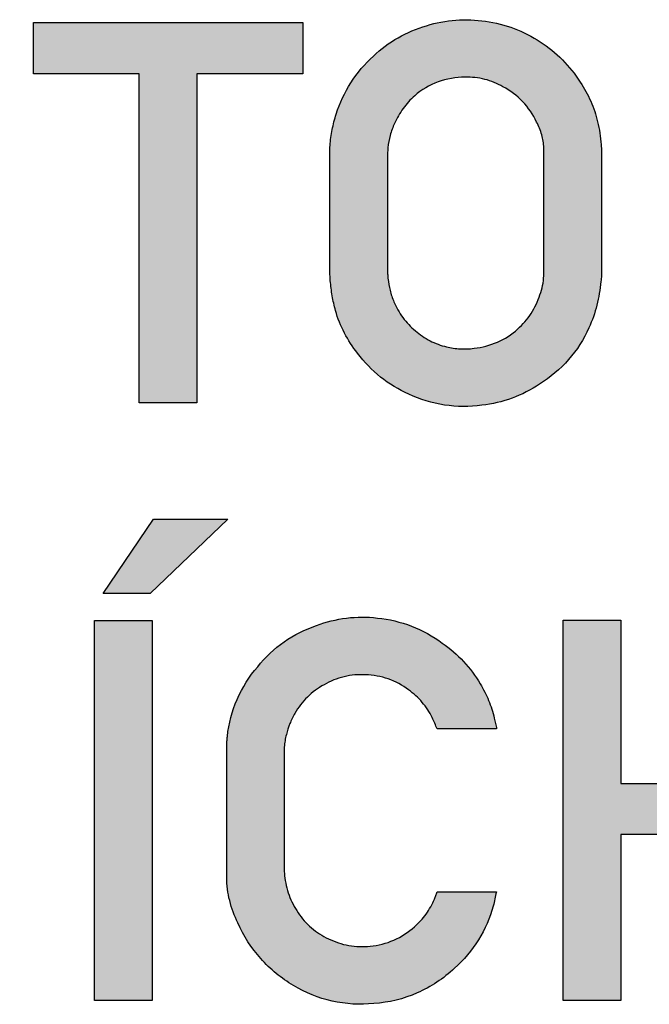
# Model space of a CAD drawing. Header units: millimetres. Extents: x 323 to 1308, y -2862 to -561.
# Tile 1 of 5: x 598 to 824, y -2862 to -2509. Entities that reach past the tile are written whole.
import ezdxf

# ---------------------------------------------------------------- set-up
doc = ezdxf.new("R2010")
doc.units = ezdxf.units.MM
doc.header["$LTSCALE"] = 5
doc.layers.add('Značka', color=7, linetype='Continuous')

msp = doc.modelspace()

# ---------------------------------------------------------------- hatches: boundary and pattern name
at = {"layer": 'Značka'}
h = msp.add_hatch(color=7, dxfattribs=at)
h.dxf.hatch_style = 1
h.paths.add_polyline_path([(833.1141529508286, -2646.4833953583), (833.1141529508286, -2510.403395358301), (853.7954781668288, -2510.403395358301), (853.7954781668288, -2626.9644205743), (920.5313781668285, -2626.9644205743), (920.5313781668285, -2646.4833953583)])
edge = h.paths.add_edge_path()
edge.add_arc((896.5636887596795, -2565.534595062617), 187.5223165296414, 176.9327655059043, 177.2776663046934, ccw=False)
edge.add_arc((771.7022282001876, -2558.843891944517), 62.48172375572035, 175.8978275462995, 176.9328198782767, ccw=False)
edge.add_arc((755.9379601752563, -2557.756512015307), 46.68007655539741, 168.816143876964, 175.8449174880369, ccw=False)
edge.add_arc((755.5285336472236, -2557.675109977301), 46.26263653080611, 161.6982445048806, 168.8166945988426, ccw=False)
edge.add_arc((756.4551255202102, -2557.163274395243), 46.98805345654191, 147.4734645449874, 162.6456333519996, ccw=False)
edge.add_arc((755.3336267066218, -2556.354855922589), 45.60785919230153, 131.9022965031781, 147.5721987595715, ccw=False)
edge.add_arc((755.9124649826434, -2554.688205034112), 44.78060351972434, 119.7193619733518, 133.8780914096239, ccw=False)
edge.add_arc((756.6169273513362, -2555.866966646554), 46.15356248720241, 106.03477966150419, 119.7534097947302, ccw=False)
edge.add_arc((757.8208324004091, -2556.095858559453), 46.71889975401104, 94.24845662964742, 107.37638287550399, ccw=False)
edge.add_arc((757.8337207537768, -2555.901183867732), 46.52572277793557, 81.10013104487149, 94.2820451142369, ccw=False)
edge.add_arc((758.8513495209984, -2555.891766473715), 46.3698521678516, 69.31148411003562, 82.34069703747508, ccw=False)
edge.add_arc((759.0671592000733, -2555.416837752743), 45.84931914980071, 56.19094870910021, 69.35410588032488, ccw=False)
edge.add_arc((759.7491982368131, -2556.133107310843), 46.07507220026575, 44.71256386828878, 57.39136169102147, ccw=False)
edge.add_arc((758.5391449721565, -2557.360904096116), 47.79881256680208, 32.49793953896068, 44.73796915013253, ccw=False)
edge.add_arc((761.0037109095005, -2556.995750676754), 45.53532508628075, 23.92126656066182, 33.7766519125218, ccw=False)
edge.add_arc((766.1772259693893, -2554.720812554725), 39.8837569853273, 12.760014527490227, 23.947458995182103, ccw=False)
edge.add_arc((761.0568203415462, -2556.459054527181), 45.26514814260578, 8.268595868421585, 13.47441546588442, ccw=False)
edge.add_arc((727.2644353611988, -2561.373744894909), 79.41305372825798, 5.303093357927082, 8.271329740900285, ccw=False)
edge.add_line((806.3375781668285, -2554.034045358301), (806.4022775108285, -2554.707377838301))
edge.add_line((806.4022775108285, -2554.707377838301), (806.4651529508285, -2555.3806705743))
edge.add_line((806.4651529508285, -2555.3806705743), (806.4651529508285, -2600.9532953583))
edge.add_arc((526.4283815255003, -2576.050018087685), 281.1418975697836, 354.70347469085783, 354.9181348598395, ccw=False)
edge.add_arc((712.8772560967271, -2593.334713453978), 93.89355038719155, 354.06016859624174, 354.70332923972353, ccw=False)
edge.add_arc((746.5730192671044, -2597.021883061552), 59.99740393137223, 346.0369194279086, 354.23244623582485, ccw=False)
edge.add_arc((761.1707327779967, -2600.665662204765), 44.95180276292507, 335.0979771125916, 346.0544218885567, ccw=False)
edge.add_arc((762.4553903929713, -2602.396000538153), 43.07027380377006, 318.4455996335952, 336.4663585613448, ccw=False)
edge.add_arc((759.6699612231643, -2600.100473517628), 46.67755810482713, 301.8821175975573, 318.60499796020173, ccw=False)
edge.add_arc((758.5198951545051, -2601.39465053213), 46.21588524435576, 290.17938931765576, 303.940672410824, ccw=False)
edge.add_arc((758.4905151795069, -2601.305176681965), 46.31000198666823, 276.4755900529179, 290.17532083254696, ccw=False)
edge.add_arc((757.3511208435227, -2600.450777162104), 47.29879336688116, 261.46043003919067, 277.7303738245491, ccw=False)
edge.add_arc((756.9621136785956, -2602.398669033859), 45.31483261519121, 244.6099909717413, 261.58111305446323, ccw=False)
edge.add_arc((755.6053546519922, -2602.320734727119), 44.82118067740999, 231.1060000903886, 246.21976812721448, ccw=False)
edge.add_arc((757.5997759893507, -2599.795504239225), 48.0388619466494, 217.0240590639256, 231.1456808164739, ccw=False)
edge.add_arc((755.3702423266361, -2600.009153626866), 46.14507593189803, 207.696109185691, 218.4793489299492, ccw=False)
edge.add_arc((749.9499989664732, -2602.829332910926), 40.03509372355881, 195.392204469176, 207.7278423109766, ccw=False)
edge.add_arc((754.6341566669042, -2600.955560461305), 45.05210510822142, 189.1839883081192, 196.1085723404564, ccw=False)
edge.add_arc((786.2437418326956, -2595.834182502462), 77.07388394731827, 185.1401053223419, 189.1919192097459, ccw=False)
edge.add_arc((865.1135045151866, -2587.616255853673), 156.3667384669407, 185.088338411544, 185.5500662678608, ccw=False)
edge.add_line((709.3629858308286, -2601.484667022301), (709.2530029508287, -2600.230370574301))
edge.add_line((709.2530029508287, -2600.230370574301), (709.2530029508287, -2556.628070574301))
edge = h.paths.add_edge_path(flags=16)
edge.add_line((729.9768529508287, -2556.713120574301), (729.9768529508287, -2600.2445453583))
edge.add_arc((850.0526710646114, -2592.168507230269), 120.3471000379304, 183.8477944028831, 184.2403103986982)
edge.add_arc((770.0943199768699, -2598.096719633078), 40.16928757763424, 184.2404850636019, 185.4169948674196)
edge.add_arc((758.9697125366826, -2599.148441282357), 28.99507641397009, 185.4232756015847, 194.033920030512)
edge.add_arc((756.2659288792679, -2599.833038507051), 26.20598348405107, 194.015322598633, 203.5623478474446)
edge.add_arc((756.0678350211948, -2600.525031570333), 25.75376688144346, 202.3272666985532, 216.7231877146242)
edge.add_arc((757.1332671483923, -2599.756164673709), 27.06749828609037, 216.6791546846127, 230.4537109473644)
edge.add_arc((757.5779028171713, -2600.471529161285), 26.81086193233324, 228.7473842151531, 242.3494229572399)
edge.add_arc((756.5685364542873, -2602.460973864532), 24.58021566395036, 242.2814358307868, 257.0040953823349)
edge.add_arc((757.0816922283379, -2602.717532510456), 24.45198865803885, 255.6971654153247, 267.2656686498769)
edge.add_arc((757.2457422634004, -2599.254536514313), 27.91886796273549, 267.2684163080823, 277.4761284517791)
edge.add_arc((757.5684883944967, -2597.67258938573), 29.45006850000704, 276.4530509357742, 293.3613000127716)
edge.add_arc((759.2071905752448, -2601.276853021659), 25.49159247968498, 293.1923347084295, 312.6275359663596)
edge.add_arc((760.0602514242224, -2600.954984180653), 25.16490869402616, 310.7018161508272, 327.5457622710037)
edge.add_arc((756.6833824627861, -2598.754147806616), 29.19543963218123, 327.4574592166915, 342.0094179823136)
edge.add_arc((759.7300540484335, -2598.968973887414), 26.24171896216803, 340.4007628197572, 348.0070264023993)
edge.add_arc((765.565868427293, -2600.208161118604), 20.27578951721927, 348.0056293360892, 357.773654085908)
edge.add_arc((761.4542711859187, -2599.843163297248), 24.39932352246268, 357.2922615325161, 358.3244697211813)
edge.add_line((785.8431625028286, -2600.556583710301), (785.8547029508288, -2600.116970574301))
edge.add_line((785.8547029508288, -2600.116970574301), (785.8547029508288, -2556.812345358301))
edge.add_arc((716.6812490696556, -2555.652181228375), 69.18318222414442, 359.0391360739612, 359.6793848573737)
edge.add_arc((762.8895181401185, -2555.91050008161), 22.97419111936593, 359.6787473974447, 361.6043721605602)
edge.add_arc((766.611064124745, -2555.940870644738), 19.25542449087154, 2.004750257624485, 16.33490552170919)
edge.add_arc((760.8067180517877, -2557.626650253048), 25.2996052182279, 16.30150420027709, 27.36673366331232)
edge.add_arc((757.0956416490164, -2558.605639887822), 29.05741607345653, 25.71708485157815, 43.30806408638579)
edge.add_arc((758.9212084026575, -2556.790484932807), 26.48403103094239, 43.15954388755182, 62.31465140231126)
edge.add_arc((758.6049646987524, -2555.217045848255), 25.25790795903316, 60.02047006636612, 76.00661059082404)
edge.add_arc((758.2583053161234, -2556.587677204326), 26.67169009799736, 75.99599962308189, 91.25357223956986)
edge.add_arc((757.60114943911, -2557.908690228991), 27.98641657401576, 89.84921112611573, 110.0838464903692)
edge.add_arc((756.4487096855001, -2555.150627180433), 25.00069221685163, 109.7738689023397, 132.1902614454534)
edge.add_arc((755.4022091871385, -2555.313834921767), 24.43482314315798, 130.1146669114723, 144.4983107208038)
edge.add_arc((759.9013574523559, -2558.534144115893), 29.96769420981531, 144.4813484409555, 156.2496676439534)
edge.add_arc((758.6859789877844, -2558.690513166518), 28.92514400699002, 154.9964511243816, 164.0506596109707)
edge.add_arc((752.361853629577, -2556.891640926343), 22.35015985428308, 164.0297288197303, 175.6499732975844)
edge.add_arc((756.6756840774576, -2557.571018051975), 26.70539023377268, 174.8985658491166, 176.5288122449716)
edge.add_arc((810.1052899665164, -2560.812232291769), 80.23321715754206, 176.5286074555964, 177.0714860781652)
h.paths.add_polyline_path([(641.1421281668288, -2646.4833953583), (641.1421281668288, -2528.745845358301), (603.3090529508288, -2528.745845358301), (603.3090529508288, -2510.417570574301), (699.5998281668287, -2510.417570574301), (699.5998281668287, -2528.745845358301), (661.7525781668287, -2528.745845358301), (661.7525781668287, -2646.4833953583)])
edge = h.paths.add_edge_path()
edge.add_arc((683.7685887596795, -2565.534595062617), 187.5223165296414, 176.9327655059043, 177.2776663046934, ccw=False)
edge.add_arc((558.9071282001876, -2558.843891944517), 62.48172375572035, 175.8978275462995, 176.9328198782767, ccw=False)
edge.add_arc((543.1428601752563, -2557.756512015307), 46.68007655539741, 168.816143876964, 175.8449174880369, ccw=False)
edge.add_arc((542.7334336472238, -2557.675109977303), 46.26263653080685, 161.6982445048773, 168.8166945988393, ccw=False)
edge.add_arc((543.6600255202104, -2557.163274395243), 46.98805345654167, 147.4734645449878, 162.6456333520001, ccw=False)
edge.add_arc((542.5385267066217, -2556.354855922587), 45.60785919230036, 131.9022965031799, 147.5721987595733, ccw=False)
edge.add_arc((543.1173649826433, -2554.688205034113), 44.78060351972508, 119.7193619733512, 133.8780914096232, ccw=False)
edge.add_arc((543.8218273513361, -2555.866966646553), 46.15356248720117, 106.0347796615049, 119.753409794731, ccw=False)
edge.add_arc((545.025732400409, -2556.095858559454), 46.71889975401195, 94.24845662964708, 107.3763828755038, ccw=False)
edge.add_arc((545.0386207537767, -2555.901183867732), 46.52572277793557, 81.10013104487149, 94.2820451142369, ccw=False)
edge.add_arc((546.0562495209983, -2555.891766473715), 46.36985216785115, 69.31148411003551, 82.34069703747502, ccw=False)
edge.add_arc((546.2720592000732, -2555.416837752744), 45.84931914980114, 56.19094870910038, 69.35410588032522, ccw=False)
edge.add_arc((546.9540982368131, -2556.133107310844), 46.07507220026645, 44.71256386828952, 57.39136169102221, ccw=False)
edge.add_arc((545.7440449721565, -2557.360904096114), 47.7988125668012, 32.49793953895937, 44.73796915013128, ccw=False)
edge.add_arc((548.2086109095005, -2556.995750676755), 45.53532508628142, 23.921266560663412, 33.77665191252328, ccw=False)
edge.add_arc((553.3821259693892, -2554.720812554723), 39.88375698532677, 12.760014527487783, 23.94745899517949, ccw=False)
edge.add_arc((548.2617203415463, -2556.459054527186), 45.26514814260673, 8.268595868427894, 13.474415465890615, ccw=False)
edge.add_arc((514.4693353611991, -2561.373744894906), 79.41305372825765, 5.303093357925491, 8.271329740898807, ccw=False)
edge.add_line((593.5424781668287, -2554.034045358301), (593.6071775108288, -2554.707377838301))
edge.add_line((593.6071775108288, -2554.707377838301), (593.6700529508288, -2555.3806705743))
edge.add_line((593.6700529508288, -2555.3806705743), (593.6700529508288, -2600.9532953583))
edge.add_arc((313.6332815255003, -2576.050018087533), 281.1418975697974, 354.70347469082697, 354.9181348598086, ccw=False)
edge.add_arc((500.0821560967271, -2593.334713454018), 93.89355038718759, 354.06016859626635, 354.7033292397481, ccw=False)
edge.add_arc((533.7779192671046, -2597.021883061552), 59.99740393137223, 346.0369194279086, 354.23244623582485, ccw=False)
edge.add_arc((548.3756327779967, -2600.665662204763), 44.95180276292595, 335.0979771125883, 346.0544218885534, ccw=False)
edge.add_arc((549.6602903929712, -2602.396000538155), 43.07027380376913, 318.44559963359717, 336.4663585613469, ccw=False)
edge.add_arc((546.8748612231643, -2600.100473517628), 46.67755810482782, 301.88211759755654, 318.604997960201, ccw=False)
edge.add_arc((545.724795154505, -2601.39465053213), 46.21588524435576, 290.17938931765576, 303.940672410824, ccw=False)
edge.add_arc((545.6954151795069, -2601.305176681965), 46.31000198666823, 276.4755900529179, 290.17532083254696, ccw=False)
edge.add_arc((544.5560208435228, -2600.450777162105), 47.29879336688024, 261.46043003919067, 277.7303738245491, ccw=False)
edge.add_arc((544.1670136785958, -2602.398669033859), 45.31483261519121, 244.6099909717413, 261.58111305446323, ccw=False)
edge.add_arc((542.8102546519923, -2602.320734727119), 44.82118067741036, 231.1060000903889, 246.2197681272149, ccw=False)
edge.add_arc((544.8046759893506, -2599.795504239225), 48.03886194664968, 217.024059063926, 231.1456808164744, ccw=False)
edge.add_arc((542.5751423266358, -2600.009153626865), 46.14507593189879, 207.6961091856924, 218.4793489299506, ccw=False)
edge.add_arc((537.1548989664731, -2602.829332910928), 40.03509372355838, 195.3922044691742, 207.7278423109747, ccw=False)
edge.add_arc((541.8390566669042, -2600.955560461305), 45.05210510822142, 189.1839883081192, 196.1085723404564, ccw=False)
edge.add_arc((573.4486418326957, -2595.834182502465), 77.07388394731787, 185.1401053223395, 189.1919192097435, ccw=False)
edge.add_arc((652.3184045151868, -2587.616255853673), 156.3667384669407, 185.088338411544, 185.5500662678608, ccw=False)
edge.add_line((496.5678858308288, -2601.484667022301), (496.4579029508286, -2600.230370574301))
edge.add_line((496.4579029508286, -2600.230370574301), (496.4579029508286, -2556.628070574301))
edge = h.paths.add_edge_path(flags=16)
edge.add_line((517.1817529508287, -2556.713120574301), (517.1817529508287, -2600.2445453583))
edge.add_arc((637.2575710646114, -2592.168507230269), 120.3471000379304, 183.8477944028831, 184.2403103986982)
edge.add_arc((557.2992199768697, -2598.096719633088), 40.16928757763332, 184.2404850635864, 185.4169948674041)
edge.add_arc((546.1746125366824, -2599.148441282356), 28.99507641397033, 185.4232756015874, 194.0339200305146)
edge.add_arc((543.4708288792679, -2599.833038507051), 26.20598348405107, 194.015322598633, 203.5623478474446)
edge.add_arc((543.2727350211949, -2600.525031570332), 25.75376688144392, 202.327266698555, 216.723187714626)
edge.add_arc((544.3381671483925, -2599.756164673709), 27.06749828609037, 216.6791546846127, 230.4537109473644)
edge.add_arc((544.7828028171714, -2600.471529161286), 26.81086193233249, 228.747384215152, 242.3494229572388)
edge.add_arc((543.7734364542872, -2602.460973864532), 24.58021566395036, 242.2814358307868, 257.0040953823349)
edge.add_arc((544.2865922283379, -2602.717532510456), 24.45198865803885, 255.6971654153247, 267.2656686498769)
edge.add_arc((544.4506422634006, -2599.254536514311), 27.91886796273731, 267.268416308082, 277.4761284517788)
edge.add_arc((544.773388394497, -2597.67258938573), 29.45006850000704, 276.4530509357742, 293.3613000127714)
edge.add_arc((546.4120905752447, -2601.27685302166), 25.49159247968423, 293.1923347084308, 312.6275359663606)
edge.add_arc((547.2651514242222, -2600.954984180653), 25.16490869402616, 310.7018161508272, 327.5457622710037)
edge.add_arc((543.8882824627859, -2598.754147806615), 29.19543963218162, 327.4574592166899, 342.009417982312)
edge.add_arc((546.9349540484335, -2598.968973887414), 26.24171896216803, 340.4007628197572, 348.0070264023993)
edge.add_arc((552.7707684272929, -2600.208161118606), 20.27578951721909, 348.0056293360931, 357.7736540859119)
edge.add_arc((548.6591711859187, -2599.843163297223), 24.39932352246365, 357.2922615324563, 358.3244697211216)
edge.add_line((573.0480625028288, -2600.556583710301), (573.0596029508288, -2600.116970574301))
edge.add_line((573.0596029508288, -2600.116970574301), (573.0596029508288, -2556.812345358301))
edge.add_arc((503.8861490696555, -2555.652181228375), 69.18318222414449, 359.0391360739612, 359.6793848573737)
edge.add_arc((550.0944181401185, -2555.91050008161), 22.97419111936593, 359.6787473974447, 361.6043721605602)
edge.add_arc((553.8159641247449, -2555.940870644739), 19.25542449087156, 2.004750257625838, 16.33490552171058)
edge.add_arc((548.0116180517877, -2557.626650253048), 25.29960521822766, 16.30150420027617, 27.3667336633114)
edge.add_arc((544.3005416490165, -2558.605639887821), 29.05741607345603, 25.71708485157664, 43.30806408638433)
edge.add_arc((546.1261084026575, -2556.790484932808), 26.48403103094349, 43.15954388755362, 62.31465140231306)
edge.add_arc((545.8098646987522, -2555.217045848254), 25.25790795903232, 60.02047006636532, 76.00661059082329)
edge.add_arc((545.4632053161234, -2556.587677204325), 26.67169009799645, 75.99599962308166, 91.25357223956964)
edge.add_arc((544.8060494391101, -2557.908690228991), 27.98641657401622, 89.84921112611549, 110.0838464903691)
edge.add_arc((543.6536096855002, -2555.150627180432), 25.00069221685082, 109.7738689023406, 132.1902614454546)
edge.add_arc((542.6071091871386, -2555.313834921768), 24.43482314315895, 130.11466691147, 144.4983107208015)
edge.add_arc((547.106257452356, -2558.534144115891), 29.96769420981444, 144.4813484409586, 156.2496676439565)
edge.add_arc((545.8908789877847, -2558.690513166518), 28.92514400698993, 154.9964511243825, 164.0506596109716)
edge.add_arc((539.5667536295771, -2556.891640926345), 22.35015985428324, 164.0297288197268, 175.6499732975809)
edge.add_arc((543.8805840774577, -2557.571018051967), 26.7053902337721, 174.8985658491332, 176.5288122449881)
edge.add_arc((597.3101899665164, -2560.812232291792), 80.23321715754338, 176.5286074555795, 177.0714860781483)
h.paths.add_polyline_path([(352.9643781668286, -2646.469220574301), (352.9643781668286, -2510.417570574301), (372.4550029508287, -2510.417570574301), (411.3937281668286, -2598.8270453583), (450.4175029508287, -2510.417570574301), (469.7947281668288, -2510.417570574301), (469.7947281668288, -2646.469220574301), (449.0850529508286, -2646.469220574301), (449.0850529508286, -2560.1718205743), (419.8562029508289, -2626.9077205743), (402.8887281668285, -2626.9077205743), (373.6882281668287, -2560.1718205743), (373.6882281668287, -2646.469220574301)])
h = msp.add_hatch(color=7, dxfattribs=at)
h.dxf.hatch_style = 1
h.paths.add_polyline_path([(646.2890428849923, -2688.074947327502), (672.8115152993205, -2688.074947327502), (645.081156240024, -2714.59741974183), (628.204766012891, -2714.59741974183)])
h = msp.add_hatch(color=7, dxfattribs=at)
h.dxf.hatch_style = 1
h.paths.add_polyline_path([(1068.617603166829, -2860.309220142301), (1023.569453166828, -2724.2433953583), (1045.668278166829, -2724.2433953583), (1077.179303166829, -2828.7981953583), (1108.775378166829, -2724.2433953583), (1130.675753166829, -2724.2433953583), (1085.712653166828, -2860.309220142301)])
edge = h.paths.add_edge_path()
edge.add_arc((1104.028988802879, -2779.374537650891), 187.5223136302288, 176.9327830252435, 177.2776838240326, ccw=False)
edge.add_arc((979.1675281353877, -2772.683899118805), 62.48172420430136, 175.8978209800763, 176.9328133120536, ccw=False)
edge.add_arc((963.4032602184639, -2771.596512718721), 46.68007664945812, 168.8161430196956, 175.8449166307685, ccw=False)
edge.add_arc((962.9938337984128, -2771.515111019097), 46.26263679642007, 161.6982432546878, 168.8166933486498, ccw=False)
edge.add_arc((963.920425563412, -2771.003273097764), 46.98805290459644, 147.473465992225, 162.6456347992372, ccw=False)
edge.add_arc((962.7989267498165, -2770.19485717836), 45.60786001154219, 131.9022952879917, 147.5721975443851, ccw=False)
edge.add_arc((963.3777650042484, -2768.528203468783), 44.78060225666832, 119.719363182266, 133.8780926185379, ccw=False)
edge.add_arc((964.082227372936, -2769.70696826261), 46.15356398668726, 106.03477887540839, 119.75340900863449, ccw=False)
edge.add_arc((965.2861324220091, -2769.935856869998), 46.71889808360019, 94.24845702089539, 107.37638326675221, ccw=False)
edge.add_arc((965.2990206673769, -2769.741184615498), 46.52572353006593, 81.10013108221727, 94.28204515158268, ccw=False)
edge.add_arc((966.3166494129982, -2769.731765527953), 46.36985124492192, 69.3114838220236, 82.34069674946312, ccw=False)
edge.add_arc((966.5324592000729, -2769.256839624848), 45.84932082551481, 56.19094978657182, 69.35410695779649, ccw=False)
edge.add_arc((967.2144982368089, -2769.973105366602), 46.07507067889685, 44.71256233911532, 57.39136016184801, ccw=False)
edge.add_arc((966.0044448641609, -2771.200905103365), 47.79881319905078, 32.49794048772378, 44.73797009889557, ccw=False)
edge.add_arc((968.4690109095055, -2770.835750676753), 45.53532508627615, 23.921266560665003, 33.77665191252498, ccw=False)
edge.add_arc((973.6425260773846, -2768.560813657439), 39.88375733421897, 12.760016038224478, 23.947460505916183, ccw=False)
edge.add_arc((968.5221205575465, -2770.299054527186), 45.26514814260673, 8.268595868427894, 13.474415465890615, ccw=False)
edge.add_arc((934.7297354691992, -2775.213740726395), 79.4130532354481, 5.303090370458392, 8.271326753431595, ccw=False)
edge.add_line((1013.802878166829, -2767.874045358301), (1013.867577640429, -2768.547377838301))
edge.add_line((1013.867577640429, -2768.547377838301), (1013.930453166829, -2769.220670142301))
edge.add_line((1013.930453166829, -2769.220670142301), (1013.930453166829, -2814.793295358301))
edge.add_arc((733.8936816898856, -2789.890006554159), 281.1418986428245, 354.7034723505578, 354.91813251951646, ccw=False)
edge.add_arc((920.3425562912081, -2807.174717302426), 93.89355001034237, 354.06017093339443, 354.7033315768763, ccw=False)
edge.add_arc((954.0383193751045, -2810.861881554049), 59.99740419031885, 346.03691800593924, 354.2324448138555, ccw=False)
edge.add_arc((968.6360350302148, -2814.505661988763), 44.95180062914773, 335.0979761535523, 346.0544209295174, ccw=False)
edge.add_arc((969.920689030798, -2816.236000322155), 43.07027496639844, 318.4456006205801, 336.4663595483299, ccw=False)
edge.add_arc((967.1352613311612, -2813.940474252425), 46.67755753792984, 301.88211818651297, 318.6049985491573, ccw=False)
edge.add_arc((965.985195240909, -2815.234649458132), 46.21588620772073, 290.17938870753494, 303.9406718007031, ccw=False)
edge.add_arc((965.9558170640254, -2815.145177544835), 46.31000051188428, 276.47558818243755, 290.17531896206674, ccw=False)
edge.add_arc((964.8164193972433, -2814.290775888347), 47.29879442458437, 261.4604318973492, 277.73037568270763, ccw=False)
edge.add_arc((964.4274136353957, -2816.238669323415), 45.31483233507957, 244.6099908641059, 261.58111294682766, ccw=False)
edge.add_arc((963.0706546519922, -2816.160734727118), 44.82118067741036, 231.1060000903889, 246.2197681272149, ccw=False)
edge.add_arc((965.0650777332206, -2813.635504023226), 48.03886320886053, 217.0240576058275, 231.1456793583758, ccw=False)
edge.add_arc((962.8355399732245, -2813.849152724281), 46.14507438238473, 207.6961114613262, 218.4793512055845, ccw=False)
edge.add_arc((957.415299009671, -2816.669334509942), 40.03509313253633, 195.3922023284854, 207.7278401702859, ccw=False)
edge.add_arc((962.0994567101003, -2814.795557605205), 45.05210573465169, 189.1839918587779, 196.108575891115, ccw=False)
edge.add_arc((993.7090418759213, -2809.674187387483), 77.07388333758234, 185.140101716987, 189.191915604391, ccw=False)
edge.add_arc((1072.578804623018, -2801.456229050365), 156.3667409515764, 185.088348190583, 185.5500760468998, ccw=False)
edge.add_line((916.8282858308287, -2815.324667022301), (916.7183031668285, -2814.070370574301))
edge.add_line((916.7183031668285, -2814.070370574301), (916.7183031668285, -2770.468070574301))
edge = h.paths.add_edge_path(flags=16)
edge.add_line((937.4421531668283, -2770.5531205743), (937.4421531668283, -2814.0845453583))
edge.add_arc((1057.517971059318, -2806.008551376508), 120.3470968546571, 183.8477734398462, 184.2402894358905)
edge.add_arc((977.5596199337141, -2811.936715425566), 40.16928793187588, 184.2404910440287, 185.4170008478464)
edge.add_arc((966.4350124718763, -2812.988442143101), 28.99507626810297, 185.4232739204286, 194.0339183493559)
edge.add_arc((963.7312289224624, -2813.673036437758), 26.20598415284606, 194.0153268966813, 203.5623521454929)
edge.add_arc((963.5331350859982, -2814.365032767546), 25.75376628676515, 202.3272643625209, 216.7231853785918)
edge.add_arc((964.598567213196, -2813.596163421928), 27.067499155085, 216.6791566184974, 230.4537128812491)
edge.add_arc((965.0432029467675, -2814.31152988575), 26.81086133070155, 228.7473833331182, 242.3494220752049)
edge.add_arc((964.0338365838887, -2816.300973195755), 24.58021629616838, 242.2814363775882, 257.0040959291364)
edge.add_arc((964.54699233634, -2816.557533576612), 24.45198759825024, 255.6971650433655, 267.2656682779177)
edge.add_arc((964.7110423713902, -2813.094535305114), 27.91886917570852, 267.2684162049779, 277.4761283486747)
edge.add_arc((965.0337884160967, -2811.512590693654), 29.45006722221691, 276.4530515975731, 293.3613006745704)
edge.add_arc((966.6724905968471, -2815.116851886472), 25.49159344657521, 293.1923333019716, 312.6275345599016)
edge.add_arc((967.5255515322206, -2814.794984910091), 25.16490821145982, 310.7018174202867, 327.5457635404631)
edge.add_arc((964.148682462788, -2812.594147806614), 29.19543963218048, 327.4574592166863, 342.0094179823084)
edge.add_arc((967.1953539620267, -2812.808975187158), 26.24171860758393, 340.4007655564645, 348.0070291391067)
edge.add_arc((973.031168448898, -2814.048158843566), 20.27578979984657, 348.005622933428, 357.7736476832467)
edge.add_arc((968.9195712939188, -2813.68317528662), 24.39932306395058, 357.2922896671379, 358.3244978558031)
edge.add_line((993.3084625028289, -2814.396583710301), (993.3200031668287, -2813.956970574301))
edge.add_line((993.3200031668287, -2813.956970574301), (993.3200031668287, -2770.652345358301))
edge.add_arc((924.1465491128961, -2769.492212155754), 69.1831818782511, 359.0391616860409, 359.6794104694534)
edge.add_arc((970.3548053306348, -2769.750489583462), 22.97420385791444, 359.6787213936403, 361.6043461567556)
edge.add_arc((974.0763659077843, -2769.780871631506), 19.25542297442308, 2.004754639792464, 16.3349099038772)
edge.add_arc((968.2720181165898, -2771.46664869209), 25.29960463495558, 16.30150090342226, 27.36673036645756)
edge.add_arc((964.5609418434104, -2772.445640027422), 29.05741615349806, 25.71708508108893, 43.30806431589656)
edge.add_arc((966.38650859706, -2770.630484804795), 26.48403092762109, 43.15954371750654, 62.3146512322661)
edge.add_arc((966.0702647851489, -2769.057046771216), 25.25790882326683, 60.02047085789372, 76.00661138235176)
edge.add_arc((965.7236054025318, -2770.427676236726), 26.67168912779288, 75.99599939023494, 91.25357200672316)
edge.add_arc((965.0664495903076, -2771.748690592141), 27.98641693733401, 89.84921099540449, 110.083846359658)
edge.add_arc((963.9140097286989, -2768.990627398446), 25.0006924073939, 109.7738686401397, 132.1902611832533)
edge.add_arc((962.8675091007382, -2769.153835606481), 24.43482361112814, 130.1146657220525, 144.4983095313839)
edge.add_arc((967.3666574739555, -2772.374142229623), 29.96769327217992, 144.4813515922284, 156.2496707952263)
edge.add_arc((966.15127916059, -2772.530513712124), 28.92514419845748, 154.9964501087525, 164.0506585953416)
edge.add_arc((959.8271536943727, -2770.731641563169), 22.35015996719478, 164.0297272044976, 175.6499716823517)
edge.add_arc((964.1409840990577, -2771.41101653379), 26.70539012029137, 174.8985690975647, 176.5288154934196)
edge.add_arc((1017.570590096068, -2774.652214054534), 80.23321613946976, 176.5286204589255, 177.0714990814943)
h.paths.add_polyline_path([(792.7721029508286, -2860.323395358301), (792.7721029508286, -2724.2433953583), (813.3825529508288, -2724.2433953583), (813.3825529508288, -2782.630220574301), (869.331278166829, -2782.630220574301), (869.331278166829, -2724.2433953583), (890.0551281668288, -2724.2433953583), (890.0551281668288, -2860.323395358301), (869.331278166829, -2860.323395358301), (869.331278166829, -2800.8734453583), (813.3825529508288, -2800.8734453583), (813.3825529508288, -2860.323395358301)])
edge = h.paths.add_edge_path()
edge.add_arc((603.2248256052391, -2788.52818867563), 168.8697249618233, 347.89134502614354, 348.7658581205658, ccw=False)
edge.add_arc((713.2354580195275, -2812.129165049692), 56.35596878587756, 345.2691163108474, 347.8907068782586, ccw=False)
edge.add_arc((724.6129282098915, -2814.893388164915), 44.65012237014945, 327.99863056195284, 344.98720582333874, ccw=False)
edge.add_arc((723.6786324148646, -2814.429241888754), 45.68852052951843, 311.34775151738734, 328.1259267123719, ccw=False)
edge.add_arc((722.1625124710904, -2815.42051182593), 45.98092418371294, 293.58690857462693, 313.58257490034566, ccw=False)
edge.add_arc((721.9822020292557, -2815.264766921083), 46.19592127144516, 273.81782775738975, 293.71456620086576, ccw=False)
edge.add_arc((720.2822823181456, -2815.550422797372), 46.05603565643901, 257.2501392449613, 275.95206672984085, ccw=False)
edge.add_arc((720.0472085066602, -2816.143559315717), 45.42575108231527, 238.477414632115, 257.3742206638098, ccw=False)
edge.add_arc((719.3459403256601, -2814.790807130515), 46.23065981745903, 221.2869029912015, 240.0950386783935, ccw=False)
edge.add_arc((721.986663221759, -2812.353639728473), 49.82313384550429, 203.8660203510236, 221.3891321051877, ccw=False)
edge.add_arc((715.5139205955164, -2813.565120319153), 43.43997103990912, 194.6269349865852, 205.8593453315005, ccw=False)
edge.add_arc((705.2481759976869, -2816.222063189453), 32.83599795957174, 180.0050731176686, 194.664479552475, ccw=False)
edge.add_arc((711.3798743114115, -2815.660988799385), 38.97177720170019, 179.3498463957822, 180.8291873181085, ccw=False)
edge.add_arc((789.5154421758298, -2816.547167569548), 117.1123702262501, 178.8575314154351, 179.350085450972, ccw=False)
edge.add_line((672.4263529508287, -2814.2121205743), (672.4263529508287, -2768.526095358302))
edge.add_arc((841.8930970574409, -2780.427662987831), 169.8841507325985, 175.5176211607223, 175.9827410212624, ccw=False)
edge.add_arc((729.1313556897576, -2771.588452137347), 56.77649420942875, 174.1242394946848, 175.5171813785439, ccw=False)
edge.add_arc((717.5579974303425, -2770.575046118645), 45.16054147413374, 156.4537355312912, 173.900053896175, ccw=False)
edge.add_arc((717.6084803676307, -2770.446653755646), 45.15574017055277, 139.0344528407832, 156.6286713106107, ccw=False)
edge.add_arc((718.428212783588, -2768.517825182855), 44.55481041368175, 124.83284548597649, 141.5993715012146, ccw=False)
edge.add_arc((719.6327892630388, -2770.175930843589), 46.60387354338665, 108.90552899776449, 124.8840619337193, ccw=False)
edge.add_arc((720.994607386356, -2769.87444180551), 46.78042724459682, 97.04128093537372, 110.6033713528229, ccw=False)
edge.add_arc((720.8808077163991, -2768.754234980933), 45.65472536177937, 83.19387703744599, 97.07187548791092, ccw=False)
edge.add_arc((721.7366927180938, -2769.569879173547), 46.37285124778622, 68.79823353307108, 84.3634214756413, ccw=False)
edge.add_arc((721.3717658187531, -2770.698314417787), 47.55693116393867, 53.68167463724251, 68.88000986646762, ccw=False)
edge.add_arc((722.9651517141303, -2770.658245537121), 46.59797146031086, 42.86749157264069, 55.23127938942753, ccw=False)
edge.add_arc((723.9327195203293, -2769.782458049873), 45.29301317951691, 30.207169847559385, 42.88817599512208, ccw=False)
edge.add_arc((726.0021349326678, -2769.580604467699), 43.4116949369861, 22.58363923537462, 31.35118551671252, ccw=False)
edge.add_arc((728.5177224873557, -2768.548826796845), 40.69276974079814, 13.283391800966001, 22.60251282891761, ccw=False)
edge.add_arc((717.5639524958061, -2771.677883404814), 52.07511527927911, 11.656071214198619, 13.864905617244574, ccw=False)
edge.add_arc((615.5755007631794, -2792.716591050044), 156.2109472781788, 10.919570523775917, 11.655873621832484, ccw=False)
edge.add_line((768.9581029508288, -2763.125420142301), (747.6530781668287, -2763.125420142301))
edge.add_arc((649.0101836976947, -2801.608676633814), 105.8838120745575, 21.31209926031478, 22.5049491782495)
edge.add_arc((714.2300707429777, -2774.58756645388), 35.28796190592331, 22.5056272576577, 26.08488439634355)
edge.add_arc((721.7057362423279, -2771.047799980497), 27.01751273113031, 26.31359770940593, 40.22619238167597)
edge.add_arc((722.1741278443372, -2770.610352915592), 26.3774078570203, 40.15776790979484, 54.50523893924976)
edge.add_arc((721.5365203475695, -2770.176948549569), 26.40600810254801, 52.83259057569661, 70.8395439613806)
edge.add_arc((721.4061873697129, -2770.391502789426), 26.65150600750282, 70.72626360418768, 88.57879374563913)
edge.add_arc((720.530102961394, -2770.095853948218), 26.39245705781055, 86.66119735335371, 103.4311618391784)
edge.add_arc((720.4940963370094, -2770.066892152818), 26.35593905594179, 103.3696513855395, 120.1552504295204)
edge.add_arc((719.9947601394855, -2770.635382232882), 26.60632686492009, 118.6103018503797, 134.6233124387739)
edge.add_arc((719.7887000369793, -2770.495344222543), 26.36195498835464, 134.5183519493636, 150.6012069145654)
edge.add_arc((719.5165247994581, -2771.103877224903), 26.43188522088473, 149.1622050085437, 158.0417338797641)
edge.add_arc((721.8105538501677, -2772.028239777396), 28.90514525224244, 158.0427306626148, 166.15207900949)
edge.add_arc((718.7163861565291, -2771.615200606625), 25.80428617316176, 165.3981400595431, 170.4508260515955)
edge.add_arc((712.6879157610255, -2770.602742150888), 19.69138801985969, 170.446002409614, 177.0496656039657)
edge.add_arc((716.4338948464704, -2770.918039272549), 23.44894809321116, 176.7513889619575, 178.2241354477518)
edge.add_arc((763.3857983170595, -2772.373899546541), 70.423417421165, 178.2240259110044, 178.7145794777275)
edge.add_line((692.980102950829, -2770.794095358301), (692.980102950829, -2813.843570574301))
edge.add_arc((814.08276819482, -2804.619500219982), 121.4534437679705, 184.3556582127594, 184.7783043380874)
edge.add_arc((733.5419821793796, -2811.351628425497), 40.63178972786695, 184.7788086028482, 186.0436920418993)
edge.add_arc((722.831507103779, -2812.484610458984), 29.86155652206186, 186.0455860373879, 199.6820848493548)
edge.add_arc((719.411954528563, -2813.754819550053), 26.21401811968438, 199.5852804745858, 215.1718356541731)
edge.add_arc((719.0751741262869, -2815.156721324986), 25.14920947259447, 213.0025341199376, 229.4805516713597)
edge.add_arc((719.9417856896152, -2814.190396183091), 26.44685676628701, 229.4134823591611, 245.116398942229)
edge.add_arc((720.7772858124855, -2814.247583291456), 26.75796657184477, 243.4416968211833, 259.854064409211)
edge.add_arc((720.7159044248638, -2814.750640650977), 26.25197833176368, 259.7925278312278, 276.5211221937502)
edge.add_arc((721.380003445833, -2814.221070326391), 26.71240462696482, 274.9767151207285, 293.8707285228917)
edge.add_arc((721.3242194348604, -2813.921512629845), 27.00900402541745, 293.7217855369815, 312.4244882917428)
edge.add_arc((722.408717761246, -2813.822157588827), 26.36500058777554, 310.5387709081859, 323.9958607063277)
edge.add_arc((722.7684484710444, -2814.05659605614), 25.93618360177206, 323.9476785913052, 337.5077672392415)
edge.add_arc((715.8848423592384, -2810.582318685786), 33.63022028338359, 336.5253421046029, 338.8627690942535)
edge.add_arc((653.2983812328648, -2786.386653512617), 100.7308561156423, 338.8633930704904, 339.6433353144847)
edge.add_line((747.7381281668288, -2821.4271953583), (768.8588781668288, -2821.4271953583))
h.paths.add_polyline_path([(625.1527281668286, -2860.323395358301), (625.1527281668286, -2724.257570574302), (645.7773529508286, -2724.257570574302), (645.7773529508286, -2860.323395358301)])
h.paths.add_polyline_path([(476.5703781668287, -2860.309220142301), (476.5703781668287, -2724.257570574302), (496.0610029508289, -2724.257570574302), (534.9997281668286, -2812.667045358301), (574.0235029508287, -2724.257570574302), (593.4007281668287, -2724.257570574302), (593.4007281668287, -2860.309220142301), (572.6910529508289, -2860.309220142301), (572.6910529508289, -2774.011820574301), (543.4622029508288, -2840.747720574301), (526.4947281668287, -2840.747720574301), (497.2942281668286, -2774.011820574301), (497.2942281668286, -2860.309220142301)])
edge = h.paths.add_edge_path()
edge.add_arc((480.0332518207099, -2692.94207106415), 175.7489542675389, 229.6875078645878, 230.2326718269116)
edge.add_arc((405.0089653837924, -2783.09398008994), 58.46293525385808, 230.2323698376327, 231.8701245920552)
edge.add_arc((398.3123973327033, -2791.313098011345), 47.86328693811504, 232.1008562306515, 241.0583999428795)
edge.add_arc((403.5436659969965, -2781.868600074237), 58.65979869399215, 241.050984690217, 248.4028354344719)
edge.add_arc((404.8462559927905, -2781.806144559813), 59.20924746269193, 247.2530030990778, 254.7323919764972)
edge.add_arc((401.9332567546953, -2792.562139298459), 48.06580175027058, 254.7059740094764, 263.8445087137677)
edge.add_arc((402.9988914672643, -2788.740521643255), 51.98371126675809, 263.1283879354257, 268.7375446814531)
edge.add_arc((403.8198790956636, -2750.909041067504), 89.82409775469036, 268.7456603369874, 272.0285834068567)
edge.add_arc((406.2131429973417, -2785.909876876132), 54.77261322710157, 270.8225869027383, 278.9124477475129)
edge.add_arc((411.2348692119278, -2817.631514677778), 22.65603207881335, 278.7945493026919, 298.0343649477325)
edge.add_arc((413.9170810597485, -2821.497262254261), 17.9916530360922, 296.2806912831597, 308.9193598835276)
edge.add_arc((414.0456952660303, -2821.62366380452), 17.81252191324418, 308.8529142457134, 321.681638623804)
edge.add_arc((414.4343948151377, -2821.59146478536), 17.52954366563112, 320.8113004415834, 333.9322439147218)
edge.add_arc((414.3440556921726, -2821.536495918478), 17.63485087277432, 333.9007964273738, 346.9323145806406)
edge.add_arc((414.571554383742, -2821.208254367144), 17.49139840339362, 345.7163684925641, 360.0956004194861)
edge.add_arc((414.934220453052, -2821.198763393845), 17.12871930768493, 0.0658771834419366, 14.81032474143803)
edge.add_arc((414.513500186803, -2820.881089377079), 17.45918324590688, 13.44939265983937, 33.07745659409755)
edge.add_arc((415.043398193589, -2820.461463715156), 16.78625991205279, 32.8644186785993, 53.25107469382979)
edge.add_arc((414.2624201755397, -2820.55915703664), 17.34108728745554, 51.37628937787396, 67.80877790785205)
edge.add_arc((412.8947968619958, -2823.820325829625), 20.87727479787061, 67.7138724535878, 81.28724971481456)
edge.add_arc((410.9505290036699, -2832.260168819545), 29.52125411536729, 80.03850272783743, 81.18162201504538)
edge.add_line((415.4762201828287, -2803.0878777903), (414.8949529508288, -2802.9996953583))
edge.add_line((414.8949529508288, -2802.9996953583), (391.1801781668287, -2799.966245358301))
edge.add_line((391.1801781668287, -2799.966245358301), (390.2230817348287, -2799.684975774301))
edge.add_arc((432.6042154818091, -2656.063408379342), 149.7441655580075, 253.17728191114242, 253.5592538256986, ccw=False)
edge.add_arc((408.6539573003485, -2734.25805210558), 67.96503872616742, 249.351823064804, 253.4258758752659, ccw=False)
edge.add_arc((397.8556806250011, -2762.897317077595), 37.35768307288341, 241.9591153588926, 249.36042345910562, ccw=False)
edge.add_arc((395.2580225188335, -2766.805164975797), 32.69058074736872, 228.5249597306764, 242.7577275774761, ccw=False)
edge.add_arc((398.1793415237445, -2763.451297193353), 37.13823250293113, 215.9196003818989, 228.5750441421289, ccw=False)
edge.add_arc((398.7871524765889, -2761.667656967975), 38.69213123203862, 201.7822856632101, 217.5307779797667, ccw=False)
edge.add_arc((396.5883283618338, -2762.490249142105), 36.34509103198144, 185.1870940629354, 201.8643892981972, ccw=False)
edge.add_arc((395.6354249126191, -2761.491581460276), 35.50283055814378, 169.8510120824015, 186.9314827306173, ccw=False)
edge.add_arc((397.1743699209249, -2761.747869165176), 37.0628603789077, 153.3490446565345, 169.8802259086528, ccw=False)
edge.add_arc((399.5379309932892, -2761.747597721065), 39.18953439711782, 133.2813505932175, 154.8995975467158, ccw=False)
edge.add_arc((397.0647051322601, -2758.763828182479), 35.32261503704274, 110.02094176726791, 133.6789534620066, ccw=False)
edge.add_arc((398.7802825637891, -2759.639421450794), 36.75607316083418, 99.42664542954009, 112.06673884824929, ccw=False)
edge.add_arc((402.256264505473, -2780.530088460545), 57.93394801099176, 91.39335580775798, 99.43403309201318, ccw=False)
edge.add_arc((403.8665697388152, -2800.018209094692), 77.46379231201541, 85.49494727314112, 92.23358753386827, ccw=False)
edge.add_arc((404.1281075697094, -2796.658432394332), 74.09385299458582, 78.4725510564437, 85.49249546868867, ccw=False)
edge.add_arc((404.4685225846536, -2799.124637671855), 76.44675175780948, 71.54520842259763, 79.09192983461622, ccw=False)
edge.add_arc((401.9714162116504, -2806.646535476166), 84.37230203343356, 64.7000225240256, 71.55363897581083, ccw=False)
edge.add_arc((410.0776100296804, -2791.971115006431), 67.64852376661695, 61.1082892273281, 65.5953143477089, ccw=False)
edge.add_arc((420.7110640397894, -2772.707142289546), 45.6446381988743, 54.48290225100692, 61.11137281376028, ccw=False)
edge.add_arc((417.0047290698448, -2778.384311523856), 52.41946101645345, 53.609979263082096, 54.79046522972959, ccw=False)
edge.add_arc((354.6853807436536, -2862.943634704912), 157.4622157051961, 53.21695300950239, 53.610105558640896, ccw=False)
edge.add_line((448.9716529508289, -2736.830795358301), (437.2914529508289, -2753.571470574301))
edge.add_arc((300.2563289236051, -2973.337571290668), 258.9898921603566, 58.05440311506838, 58.44892224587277)
edge.add_arc((390.431309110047, -2826.480920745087), 86.65764660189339, 58.44944518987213, 59.63002642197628)
edge.add_arc((402.2244096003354, -2806.412737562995), 63.38087563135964, 59.65599858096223, 66.94754276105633)
edge.add_arc((404.8449195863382, -2800.152236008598), 56.59418697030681, 66.90685020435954, 75.03486786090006)
edge.add_arc((405.0384888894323, -2795.595275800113), 52.15119157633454, 73.94742148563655, 82.631782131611)
edge.add_arc((404.5247015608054, -2800.144006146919), 56.72829949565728, 82.70632996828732, 90.86494792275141)
edge.add_arc((403.0606233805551, -2781.236530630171), 37.81924327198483, 89.0792560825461, 102.118526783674)
edge.add_arc((398.6969074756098, -2761.471465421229), 17.57892907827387, 101.7368586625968, 128.812257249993)
edge.add_arc((397.1890033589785, -2760.331864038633), 15.75257553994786, 127.136359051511, 147.6114378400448)
edge.add_arc((399.5092689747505, -2761.917020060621), 18.56123728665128, 147.3160506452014, 164.9617339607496)
edge.add_arc((398.4595567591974, -2762.126428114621), 17.60820586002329, 163.4172372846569, 175.0859065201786)
edge.add_arc((397.0102248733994, -2761.997373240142), 16.1531468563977, 175.1016122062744, 187.694715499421)
edge.add_arc((397.888361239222, -2762.082009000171), 17.01323652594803, 187.0162677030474, 204.5301847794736)
edge.add_arc((399.4485657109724, -2761.423445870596), 18.70610167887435, 204.3812301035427, 220.444168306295)
edge.add_arc((399.2878612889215, -2762.317353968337), 18.01312839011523, 218.611573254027, 230.7944117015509)
edge.add_arc((398.3753319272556, -2763.440165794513), 16.566266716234, 230.7853104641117, 243.9305979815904)
edge.add_arc((398.1496330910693, -2764.598449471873), 15.42967872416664, 242.7931912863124, 249.7983062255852)
edge.add_arc((397.7525993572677, -2765.685982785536), 14.27194165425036, 249.7864867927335, 257.340062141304)
edge.add_arc((398.6812854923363, -2761.873096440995), 18.19580023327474, 257.1181927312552, 261.6148081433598)
edge.add_arc((404.0323537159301, -2725.578741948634), 54.8825021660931, 261.6136010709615, 263.1069244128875)
edge.add_line((397.4455281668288, -2780.064545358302), (419.8987281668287, -2783.012945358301))
edge.add_arc((408.0219680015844, -2884.65794472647), 102.3365200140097, 82.89924804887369, 83.33546669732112, ccw=False)
edge.add_arc((416.4628039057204, -2816.898988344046), 34.05384372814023, 81.58926740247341, 82.89942948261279, ccw=False)
edge.add_arc((417.1195536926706, -2811.336770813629), 28.45585838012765, 68.05361128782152, 81.25927381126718, ccw=False)
edge.add_arc((414.1068875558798, -2818.869760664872), 36.56891880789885, 57.69832629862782, 68.08654667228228, ccw=False)
edge.add_arc((413.1658044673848, -2822.533138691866), 40.18507743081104, 45.13987703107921, 59.35558802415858, ccw=False)
edge.add_arc((415.9444304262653, -2819.787300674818), 36.2787744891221, 29.526417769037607, 45.19155429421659, ccw=False)
edge.add_arc((417.0995577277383, -2820.393056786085), 35.58908818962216, 15.87849933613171, 31.29175669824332, ccw=False)
edge.add_arc((415.4723438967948, -2820.895666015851), 37.29174675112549, 1.1652947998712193, 15.93723477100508, ccw=False)
edge.add_arc((415.027796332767, -2821.872502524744), 37.76846460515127, -14.19013532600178, 2.6333213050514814, ccw=False)
edge.add_arc((416.0650077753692, -2822.187674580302), 36.68567543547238, 328.5753766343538, 345.8899740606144, ccw=False)
edge.add_arc((415.9956676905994, -2823.416386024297), 36.12051283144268, 315.26522996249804, 330.2961414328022, ccw=False)
edge.add_arc((416.5052713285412, -2823.998108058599), 35.34911549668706, 300.0932943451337, 315.35367530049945, ccw=False)
edge.add_arc((413.9271621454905, -2820.94559536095), 39.28910589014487, 288.2749562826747, 301.1142358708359, ccw=False)
edge.add_arc((408.0859845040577, -2803.325284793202), 57.85235976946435, 279.5248036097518, 288.2959842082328, ccw=False)
edge.add_arc((404.3117607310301, -2788.334193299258), 73.27184238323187, 270.82973523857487, 280.4956933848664, ccw=False)
edge.add_arc((404.3158693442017, -2789.108183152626), 72.49787453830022, 261.10662585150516, 270.8353464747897, ccw=False)
edge.add_arc((403.5014365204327, -2785.884030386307), 75.56859339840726, 252.7764002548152, 262.0946667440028, ccw=False)
edge.add_arc((405.8461895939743, -2778.274905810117), 83.53078403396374, 244.3306140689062, 252.785637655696, ccw=False)
edge.add_arc((400.161507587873, -2786.995227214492), 73.22098301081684, 238.7497259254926, 245.3840856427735, ccw=False)
edge.add_arc((390.2796148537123, -2803.261112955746), 54.18862334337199, 229.8393753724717, 238.76003479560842, ccw=False)
edge.add_arc((396.0524897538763, -2795.455431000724), 63.88017964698, 228.9959503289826, 230.3975235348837, ccw=False)
edge.add_arc((480.0275766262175, -2698.866252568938), 191.8695721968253, 228.5292695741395, 228.9960836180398, ccw=False)
edge.add_line((352.9643781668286, -2842.6329953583), (366.3314029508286, -2826.955445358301))

# ---------------------------------------------------------------- linework, layer by layer
at = {"layer": 'Značka', "color": 7}
for points in [[(641.1421281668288, -2646.4833953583), (641.1421281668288, -2528.745845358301), (603.3090529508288, -2528.745845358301), (603.3090529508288, -2510.417570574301), (699.5998281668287, -2510.417570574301), (699.5998281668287, -2528.745845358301), (661.7525781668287, -2528.745845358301), (661.7525781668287, -2646.4833953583), (641.1421281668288, -2646.4833953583)], [(646.2890428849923, -2688.074947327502), (672.8115152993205, -2688.074947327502), (645.081156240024, -2714.59741974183), (628.204766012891, -2714.59741974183), (646.2890428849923, -2688.074947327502)], [(625.1527281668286, -2860.323395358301), (625.1527281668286, -2724.257570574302), (645.7773529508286, -2724.257570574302), (645.7773529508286, -2860.323395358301), (625.1527281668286, -2860.323395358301)], [(792.7721029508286, -2860.323395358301), (792.7721029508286, -2724.2433953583), (813.3825529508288, -2724.2433953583), (813.3825529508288, -2782.630220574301), (869.331278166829, -2782.630220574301), (869.331278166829, -2724.2433953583), (890.0551281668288, -2724.2433953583), (890.0551281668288, -2860.323395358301), (869.331278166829, -2860.323395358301), (869.331278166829, -2800.8734453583), (813.3825529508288, -2800.8734453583), (813.3825529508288, -2860.323395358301), (792.7721029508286, -2860.323395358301)]]:
    msp.add_lwpolyline(points, dxfattribs=at)
for points in [[(709.2530029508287, -2556.628070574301, -0.001504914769), (709.3100105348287, -2555.500693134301, -0.004516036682), (709.3805781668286, -2554.3742453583, -0.03067842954), (710.1443455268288, -2548.702540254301, -0.03107009), (711.6060529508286, -2543.147645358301, -0.06629795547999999), (716.8374999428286, -2531.8982608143, -0.06847959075), (724.8738529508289, -2522.4096205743, -0.06185782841), (733.7123833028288, -2515.797861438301, -0.05993041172), (743.8683529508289, -2511.509045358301, -0.05734411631), (754.3598202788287, -2509.5053338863, -0.05758046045), (765.0316281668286, -2509.9356205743, -0.0569119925), (775.2332312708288, -2512.5120806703, -0.05749834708), (784.5789529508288, -2517.3207953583, -0.05537819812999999), (792.4922278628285, -2523.7169648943, -0.05345804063), (798.8531781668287, -2531.680070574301, -0.04302875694), (802.6277116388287, -2538.532045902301, -0.04885324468), (805.0760029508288, -2545.911770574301, -0.02271858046), (805.8514265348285, -2549.9493008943, -0.01295209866), (806.3375781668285, -2554.034045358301), (806.4022775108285, -2554.707377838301), (806.4651529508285, -2555.3806705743), (806.4651529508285, -2600.9532953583, -0.0009366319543), (806.3698870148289, -2602.0022833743, -0.002806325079), (806.2667029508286, -2603.0511953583, -0.03577498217), (804.7975845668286, -2611.4990538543, -0.04784296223), (801.9433281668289, -2619.5934205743, -0.07879284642), (794.6860068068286, -2630.9658421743, -0.07309710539), (784.3238029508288, -2639.736095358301, -0.06011719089), (774.4625536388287, -2644.7736741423, -0.05984765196), (763.7133529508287, -2647.3197205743, -0.07111052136), (750.3276087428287, -2647.225194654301, -0.0741861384), (737.5321281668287, -2643.336545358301, -0.06604201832), (727.4629620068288, -2637.205458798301, -0.06169529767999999), (719.2463781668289, -2628.7221205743, -0.04708551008), (714.512229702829, -2621.4565506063, -0.05387641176), (711.3509029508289, -2613.4556453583, -0.03022339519), (710.1595787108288, -2608.1461160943, -0.01768121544), (709.4798029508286, -2602.739345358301, -0.002014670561), (709.3629858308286, -2601.484667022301), (709.2530029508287, -2600.230370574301), (709.2530029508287, -2556.628070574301)], [(729.9768529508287, -2556.713120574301), (729.9768529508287, -2600.2445453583, 0.001712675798), (730.0349966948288, -2601.0669523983, 0.005133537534), (730.1044281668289, -2601.888845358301, 0.03758871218), (730.8400714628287, -2606.1796395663, 0.04168086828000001), (732.2448529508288, -2610.308795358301, 0.0628967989), (735.4253224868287, -2615.924485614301, 0.06017531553), (739.8993529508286, -2620.6281953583, 0.05941987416), (745.1355679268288, -2624.2204369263, 0.06432823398), (751.0409029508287, -2626.4115953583, 0.05052003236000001), (755.9152107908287, -2627.1416818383, 0.04456902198), (760.8783529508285, -2626.936070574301, 0.07391029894), (769.2462625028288, -2624.708419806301, 0.08500593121), (776.4708529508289, -2620.032845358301, 0.0736281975), (781.2949127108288, -2614.4591239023, 0.06358036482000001), (784.4513781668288, -2607.771470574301, 0.03320077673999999), (785.3989973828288, -2604.421786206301, 0.0426468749), (785.8263529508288, -2600.9958205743, 0.004503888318), (785.8431625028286, -2600.556583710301), (785.8547029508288, -2600.116970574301), (785.8547029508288, -2556.812345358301, 0.002793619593), (785.8633481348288, -2556.0393137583, 0.008402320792), (785.8547029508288, -2555.2672705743, 0.06260871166), (785.0892265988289, -2550.5252558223, 0.04831872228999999), (783.2748529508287, -2545.9968205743, 0.07690621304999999), (778.2400324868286, -2538.674554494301, 0.08377508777), (771.2261029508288, -2533.3385453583, 0.06986604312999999), (764.7125780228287, -2530.708700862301, 0.06667224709), (757.6748029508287, -2529.9223705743, 0.08852038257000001), (747.9907561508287, -2531.624096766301, 0.09812307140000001), (739.6583781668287, -2536.627145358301, 0.06284301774), (735.5098588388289, -2541.123874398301, 0.05139415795), (732.4716529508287, -2546.464595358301, 0.03952700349), (730.8743074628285, -2550.7422502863, 0.05074637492), (730.0760781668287, -2555.1963953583, 0.007113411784), (730.0192883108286, -2555.9540974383, 0.002368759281), (729.9768529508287, -2556.713120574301)], [(768.8588781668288, -2821.4271953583, -0.003815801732), (768.3374628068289, -2823.951359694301, -0.0114393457), (767.7390529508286, -2826.4593205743, -0.07426271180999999), (762.4778139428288, -2838.5552531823, -0.07333966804), (753.8617281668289, -2848.728245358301, -0.08746960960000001), (740.5613030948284, -2857.559922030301, -0.08703466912), (725.0581281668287, -2861.3581701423, -0.08178416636), (710.1179425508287, -2860.470848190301, -0.08264023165), (696.2970529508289, -2854.8660201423, -0.08225070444), (684.6075299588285, -2845.295179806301, -0.07660834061), (676.4237029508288, -2832.512045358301, -0.04904991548), (673.4818144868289, -2824.534766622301, -0.06405110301), (672.4121781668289, -2816.224970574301, -0.006454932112), (672.4106061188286, -2815.218773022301, -0.002149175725), (672.4263529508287, -2814.2121205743), (672.4263529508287, -2768.526095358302, -0.002029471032), (672.5285511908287, -2767.1507931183, -0.006077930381), (672.6531529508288, -2765.7761453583, -0.07627130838), (676.1576220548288, -2752.533886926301, -0.07692043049), (683.5112029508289, -2740.842320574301, -0.0732885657), (692.9792087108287, -2731.946260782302, -0.06983268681), (704.5327281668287, -2726.086145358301, -0.05924495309), (715.2600553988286, -2723.4468283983, -0.06062831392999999), (726.2913529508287, -2723.421245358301, -0.06802056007), (738.5075880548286, -2726.335883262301, -0.06641263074), (749.5383529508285, -2732.379845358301, -0.05399959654), (757.1181566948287, -2738.957406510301, -0.05538786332), (763.0754781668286, -2746.994270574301, -0.03827431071), (766.0850173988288, -2752.9091381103, -0.04068476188), (768.1217781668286, -2759.198945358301, -0.009638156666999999), (768.5651747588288, -2761.1568112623, -0.003212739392), (768.9581029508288, -2763.125420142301), (747.6530781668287, -2763.125420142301, 0.005204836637), (746.8305700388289, -2761.080246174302, 0.01561872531), (745.9237281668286, -2759.071370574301, 0.06077982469), (742.3336310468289, -2753.5997069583, 0.06268456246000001), (737.4896029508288, -2749.134695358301, 0.07873223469), (730.2033626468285, -2745.2337509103, 0.07805429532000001), (722.0672029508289, -2743.748195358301, 0.07330364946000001), (714.3997438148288, -2744.4252387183, 0.073372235), (707.2543281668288, -2747.277770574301, 0.06998385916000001), (701.3053399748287, -2751.6985872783, 0.07029011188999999), (696.8215281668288, -2757.554645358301, 0.03876365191), (695.0021018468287, -2761.220172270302, 0.03539848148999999), (693.7455529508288, -2765.109920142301, 0.02205007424), (693.2696548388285, -2767.334423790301, 0.02882189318), (693.0226281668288, -2769.589220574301, 0.006426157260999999), (692.9962092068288, -2770.191362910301, 0.002140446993), (692.980102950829, -2770.794095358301), (692.980102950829, -2813.843570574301, 0.001844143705), (693.0514391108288, -2814.736633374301, 0.005519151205), (693.136028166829, -2815.629620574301, 0.05957076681), (694.7145851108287, -2822.542008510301, 0.06811422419), (697.9838781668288, -2828.854895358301, 0.07202306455), (702.7355787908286, -2834.2747850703, 0.06862431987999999), (708.8135781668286, -2838.1820453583, 0.07173513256), (716.0637101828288, -2840.5871159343, 0.07312217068), (723.6973281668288, -2840.832770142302, 0.0826279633), (732.1898312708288, -2838.6485176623, 0.08178757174), (739.5449781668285, -2833.8586701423, 0.05878520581), (743.7373316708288, -2829.3206570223, 0.05923618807), (746.7317029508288, -2823.9786953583, 0.01019930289), (747.2524016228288, -2822.7094759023, 0.003403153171), (747.7381281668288, -2821.4271953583), (768.8588781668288, -2821.4271953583)]]:
    msp.add_lwpolyline(points, format="xyb", dxfattribs=at)

doc.saveas('drawing.dxf')
